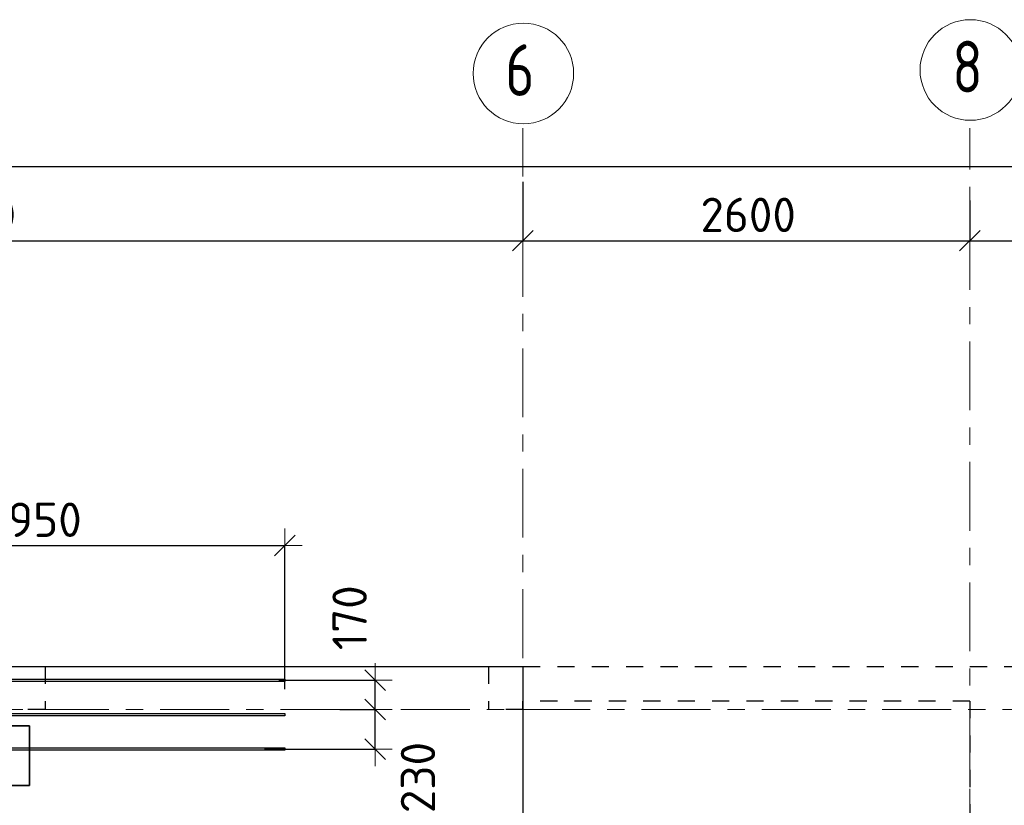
# Model space of a CAD drawing. Header units: metres. Extents: x -38 to 97, y -15 to 21.
# Tile 24 of 89: x 16.15 to 21.88, y 15.84 to 20.41. Entities that reach past the tile are written whole.
import ezdxf

# ---------------------------------------------------------------- set-up
doc = ezdxf.new("R2010")
doc.units = ezdxf.units.M
doc.header["$PDMODE"] = 65
for name, pattern in [('______11', [0.5, 0.4, -0.05, 0, -0.05]), ('______2', [0.0405, 0.03, -0.0105]), ('______5', [1.1, 0.8, -0.1, 0.1, -0.1])]:
    doc.linetypes.add(name, pattern=pattern)
for name, color, linetype, lineweight in [('XR$2$Осевая линия (1)', 7, '______5', 13), ('XR$2$Размерная линия (1)', 7, 'Continuous', 13), ('XR$4$Перекрытие (1)', 7, 'Continuous', 35), ('XR$4$Размерная линия (1)', 7, 'Continuous', 13)]:
    doc.layers.add(name, color=color, linetype=linetype, lineweight=lineweight)
doc.layers.add('XR$4$Арм.стержн.Доп. Арм верхн.зоны Х', color=7, linetype='Continuous', lineweight=35, true_color=0x8c8cff)
doc.layers.add('XR$5$Стена_ бетон несущ.', color=7, linetype='Continuous', lineweight=70, true_color=0xb4b496)
doc.styles.add('ISOCPEUR', font='txt')
doc.dimstyles.new('DIMSTYLE_3', dxfattribs={"dimtxt": 0.2, "dimasz": 0.2, "dimexe": 0, "dimexo": 0, "dimgap": 0.1, "dimtad": 2, "dimdec": 0, "dimlfac": 1000, "dimrnd": 5, "dimzin": 12, "dimdsep": 46, "dimtxsty": 'ISOCPEUR', "dimblk1": 'ALL_ML_STRICH', "dimblk2": 'ALL_ML_STRICH', "dimsah": 1, "dimcen": 0, "dimclrd": 7, "dimclre": 256, "dimclrt": 7, "dimadec": 0, "dimazin": 0, "dimtfac": 1, "dimtdec": 0, "dimtix": 1, "dimtmove": 2, "dimatfit": 3, "dimfxl": 0, "dimtzin": 0, "dimlwd": 0, "dimlwe": -3, "dimarcsym": 0})
doc.dimstyles.new('DIMSTYLE_33', dxfattribs={"dimtxt": 0.2, "dimasz": 0.2, "dimexe": 0, "dimexo": 0, "dimgap": 0.1, "dimtad": 2, "dimdec": 0, "dimlfac": 1000, "dimrnd": 5, "dimzin": 12, "dimdsep": 46, "dimtxsty": 'ISOCPEUR', "dimblk1": 'ALL_ML_STRICH', "dimblk2": 'ALL_ML_STRICH', "dimsah": 1, "dimcen": 0, "dimclrd": 7, "dimclre": 256, "dimclrt": 7, "dimadec": 0, "dimazin": 0, "dimtfac": 1, "dimtdec": 0, "dimtix": 1, "dimtmove": 2, "dimatfit": 3, "dimfxl": 0, "dimtvp": 1.2, "dimtzin": 0, "dimlwd": 0, "dimlwe": -3, "dimarcsym": 0})
doc.dimstyles.new('DIMSTYLE_34', dxfattribs={"dimtxt": 0.2, "dimasz": 0.2, "dimexe": 0, "dimexo": 0, "dimgap": 0.1, "dimtad": 0, "dimdec": 0, "dimlfac": 1000, "dimrnd": 5, "dimzin": 12, "dimdsep": 46, "dimtxsty": 'ISOCPEUR', "dimblk1": 'ALL_ML_STRICH', "dimblk2": 'ALL_ML_STRICH', "dimsah": 1, "dimcen": 0, "dimclrd": 7, "dimclre": 256, "dimclrt": 7, "dimadec": 0, "dimazin": 0, "dimtfac": 1, "dimtdec": 0, "dimtix": 1, "dimtmove": 2, "dimatfit": 3, "dimfxl": 0, "dimtvp": 1.2, "dimtzin": 0, "dimlwd": 0, "dimlwe": -3, "dimarcsym": 0})

# ---------------------------------------------------------------- blocks, each defined once
blk = doc.blocks.new('ALL_ML_STRICH')
at = {"color": 0, "linetype": 'ByBlock', "lineweight": -2}
for p, q in [((-0.3, -0.3), (0.3, 0.3)), ((0, -0.5), (0, 0.5)), ((-1, 0), (0.5, 0))]:
    blk.add_line(p, q, dxfattribs=at)
blk = doc.blocks.new('*D11')
at = {"layer": 'DEFPOINTS', "color": 7, "linetype": 'Continuous', "lineweight": 13, "transparency": 33554687}
for p in [(0.5, 19.5574), (0.5, 19.3768), (61.6, 17.1197)]:
    blk.add_point(p, dxfattribs=at)
at = {"layer": 'XR$2$Размерная линия (1)', "color": 9, "linetype": 'Continuous', "lineweight": -2, "true_color": 0xc7c7c7, "transparency": 33554687}
for p, q in [((0.5, 19.3568), (0.5, 19.5574)), ((61.6, 17.1397), (61.6, 19.5574))]:
    blk.add_line(p, q, dxfattribs=at)
at = {"layer": 'XR$2$Размерная линия (1)', "color": 7, "linetype": 'Continuous', "lineweight": -2, "transparency": 33554687}
blk.add_line((0.5, 19.5574), (61.6, 19.5574), dxfattribs=at)
at = {"layer": 'XR$2$Размерная линия (1)', "color": 7, "linetype": 'Continuous', "lineweight": 13, "transparency": 33554687, "xscale": 0.2, "yscale": 0.2, "zscale": 0.2, "rotation": 180}
blk.add_blockref('ALL_ML_STRICH', (0.5, 19.5574), dxfattribs=at)
at = {"layer": 'XR$2$Размерная линия (1)', "color": 7, "linetype": 'Continuous', "lineweight": 13, "transparency": 33554687, "xscale": 0.2, "yscale": 0.2, "zscale": 0.2}
blk.add_blockref('ALL_ML_STRICH', (61.6, 19.5574), dxfattribs=at)
at = {"layer": 'XR$2$Размерная линия (1)', "color": 7, "linetype": 'Continuous', "lineweight": 13, "transparency": 33554687, "insert": (31.1, 19.7074), "char_height": 0.2, "width": 1, "attachment_point": 5, "style": 'ISOCPEUR'}
blk.add_mtext('\\A1;{61100}', dxfattribs=at)
blk = doc.blocks.new('*D29')
at = {"layer": 'DEFPOINTS', "color": 7, "linetype": 'Continuous', "lineweight": 13, "transparency": 33554687}
for p in [(19.08, 19.4874), (12.6, 19.1261), (12.6, 19.0612)]:
    blk.add_point(p, dxfattribs=at)
at = {"layer": 'XR$2$Размерная линия (1)', "color": 9, "linetype": 'Continuous', "lineweight": -2, "true_color": 0xc7c7c7, "transparency": 33554687}
for p, q in [((19.08, 19.4674), (19.08, 19.1261)), ((12.6, 19.0812), (12.6, 19.1261))]:
    blk.add_line(p, q, dxfattribs=at)
at = {"layer": 'XR$2$Размерная линия (1)', "color": 7, "linetype": 'Continuous', "lineweight": -2, "transparency": 33554687}
blk.add_line((12.6, 19.1261), (19.08, 19.1261), dxfattribs=at)
at = {"layer": 'XR$2$Размерная линия (1)', "color": 7, "linetype": 'Continuous', "lineweight": 13, "transparency": 33554687, "xscale": 0.2, "yscale": 0.2, "zscale": 0.2, "rotation": 180}
blk.add_blockref('ALL_ML_STRICH', (12.6, 19.1261), dxfattribs=at)
at = {"layer": 'XR$2$Размерная линия (1)', "color": 7, "linetype": 'Continuous', "lineweight": 13, "transparency": 33554687, "xscale": 0.2, "yscale": 0.2, "zscale": 0.2}
blk.add_blockref('ALL_ML_STRICH', (19.08, 19.1261), dxfattribs=at)
at = {"layer": 'XR$2$Размерная линия (1)', "color": 7, "linetype": 'Continuous', "lineweight": 13, "transparency": 33554687, "insert": (15.84, 19.2761), "char_height": 0.2, "width": 0.8, "attachment_point": 5, "style": 'ISOCPEUR'}
blk.add_mtext('\\A1;{6480}', dxfattribs=at)
blk = doc.blocks.new('*D30')
at = {"layer": 'DEFPOINTS', "color": 7, "linetype": 'Continuous', "lineweight": 13, "transparency": 33554687}
for p in [(19.08, 19.4874), (21.68, 19.379), (19.08, 19.1261)]:
    blk.add_point(p, dxfattribs=at)
at = {"layer": 'XR$2$Размерная линия (1)', "color": 9, "linetype": 'Continuous', "lineweight": -2, "true_color": 0xc7c7c7, "transparency": 33554687}
for p, q in [((19.08, 19.4674), (19.08, 19.1261)), ((21.68, 19.359), (21.68, 19.1261))]:
    blk.add_line(p, q, dxfattribs=at)
at = {"layer": 'XR$2$Размерная линия (1)', "color": 7, "linetype": 'Continuous', "lineweight": -2, "transparency": 33554687}
blk.add_line((19.08, 19.1261), (21.68, 19.1261), dxfattribs=at)
at = {"layer": 'XR$2$Размерная линия (1)', "color": 7, "linetype": 'Continuous', "lineweight": 13, "transparency": 33554687, "xscale": 0.2, "yscale": 0.2, "zscale": 0.2, "rotation": 180}
blk.add_blockref('ALL_ML_STRICH', (19.08, 19.1261), dxfattribs=at)
at = {"layer": 'XR$2$Размерная линия (1)', "color": 7, "linetype": 'Continuous', "lineweight": 13, "transparency": 33554687, "xscale": 0.2, "yscale": 0.2, "zscale": 0.2}
blk.add_blockref('ALL_ML_STRICH', (21.68, 19.1261), dxfattribs=at)
at = {"layer": 'XR$2$Размерная линия (1)', "color": 7, "linetype": 'Continuous', "lineweight": 13, "transparency": 33554687, "insert": (20.39, 19.2761), "char_height": 0.2, "width": 0.8, "attachment_point": 5, "style": 'ISOCPEUR'}
blk.add_mtext('\\A1;{2600}', dxfattribs=at)
blk = doc.blocks.new('*D31')
at = {"layer": 'DEFPOINTS', "color": 7, "linetype": 'Continuous', "lineweight": 13, "transparency": 33554687}
for p in [(21.68, 19.379), (26.03, 19.379), (21.68, 19.1261)]:
    blk.add_point(p, dxfattribs=at)
at = {"layer": 'XR$2$Размерная линия (1)', "color": 9, "linetype": 'Continuous', "lineweight": -2, "true_color": 0xc7c7c7, "transparency": 33554687}
for p, q in [((21.68, 19.359), (21.68, 19.1261)), ((26.03, 19.359), (26.03, 19.1261))]:
    blk.add_line(p, q, dxfattribs=at)
at = {"layer": 'XR$2$Размерная линия (1)', "color": 7, "linetype": 'Continuous', "lineweight": -2, "transparency": 33554687}
blk.add_line((21.68, 19.1261), (26.03, 19.1261), dxfattribs=at)
at = {"layer": 'XR$2$Размерная линия (1)', "color": 7, "linetype": 'Continuous', "lineweight": 13, "transparency": 33554687, "xscale": 0.2, "yscale": 0.2, "zscale": 0.2, "rotation": 180}
blk.add_blockref('ALL_ML_STRICH', (21.68, 19.1261), dxfattribs=at)
at = {"layer": 'XR$2$Размерная линия (1)', "color": 7, "linetype": 'Continuous', "lineweight": 13, "transparency": 33554687, "xscale": 0.2, "yscale": 0.2, "zscale": 0.2}
blk.add_blockref('ALL_ML_STRICH', (26.03, 19.1261), dxfattribs=at)
at = {"layer": 'XR$2$Размерная линия (1)', "color": 7, "linetype": 'Continuous', "lineweight": 13, "transparency": 33554687, "insert": (23.855, 19.2761), "char_height": 0.2, "width": 0.8, "attachment_point": 5, "style": 'ISOCPEUR'}
blk.add_mtext('\\A1;{4350}', dxfattribs=at)
blk = doc.blocks.new('*D265')
at = {"layer": 'DEFPOINTS', "color": 7, "linetype": 'Continuous', "lineweight": 13, "transparency": 33554687}
for p in [(14.7452, 17.3539), (17.6952, 16.4993), (14.7452, 16.4831)]:
    blk.add_point(p, dxfattribs=at)
at = {"layer": 'XR$4$Размерная линия (1)', "color": 9, "linetype": 'Continuous', "lineweight": -2, "true_color": 0xc7c7c7, "transparency": 33554687}
for p, q in [((14.7452, 16.5031), (14.7452, 17.3539)), ((17.6952, 16.5193), (17.6952, 17.3539))]:
    blk.add_line(p, q, dxfattribs=at)
at = {"layer": 'XR$4$Размерная линия (1)', "color": 7, "linetype": 'Continuous', "lineweight": -2, "transparency": 33554687}
blk.add_line((14.7452, 17.3539), (17.6952, 17.3539), dxfattribs=at)
at = {"layer": 'XR$4$Размерная линия (1)', "color": 7, "linetype": 'Continuous', "lineweight": 13, "transparency": 33554687, "xscale": 0.2, "yscale": 0.2, "zscale": 0.2, "rotation": 180}
blk.add_blockref('ALL_ML_STRICH', (14.7452, 17.3539), dxfattribs=at)
at = {"layer": 'XR$4$Размерная линия (1)', "color": 7, "linetype": 'Continuous', "lineweight": 13, "transparency": 33554687, "xscale": 0.2, "yscale": 0.2, "zscale": 0.2}
blk.add_blockref('ALL_ML_STRICH', (17.6952, 17.3539), dxfattribs=at)
at = {"layer": 'XR$4$Размерная линия (1)', "color": 7, "linetype": 'Continuous', "lineweight": 13, "transparency": 33554687, "insert": (16.2302, 17.5039), "char_height": 0.2, "width": 0.8, "attachment_point": 5, "style": 'ISOCPEUR'}
blk.add_mtext('\\A1;{2950}', dxfattribs=at)
blk = doc.blocks.new('*D584')
at = {"layer": 'DEFPOINTS', "color": 7, "linetype": 'Continuous', "lineweight": 13, "transparency": 33554687}
for p in [(18.034, 16.4), (17.5565, 16.1709), (18.2194, 16.1709)]:
    blk.add_point(p, dxfattribs=at)
at = {"layer": 'XR$4$Размерная линия (1)', "color": 9, "linetype": 'Continuous', "lineweight": -2, "true_color": 0xc7c7c7, "transparency": 33554687}
for p, q in [((18.014, 16.4), (18.2194, 16.4)), ((17.5765, 16.1709), (18.2194, 16.1709))]:
    blk.add_line(p, q, dxfattribs=at)
at = {"layer": 'XR$4$Размерная линия (1)', "color": 7, "linetype": 'Continuous', "lineweight": -2, "transparency": 33554687}
blk.add_line((18.2194, 16.1709), (18.2194, 16.4), dxfattribs=at)
at = {"layer": 'XR$4$Размерная линия (1)', "color": 7, "linetype": 'Continuous', "lineweight": 13, "transparency": 33554687, "xscale": 0.2, "yscale": 0.2, "zscale": 0.2}
for p, rotation in [((18.2194, 16.4), 90), ((18.2194, 16.1709), 270)]:
    blk.add_blockref('ALL_ML_STRICH', p, dxfattribs=dict(at, rotation=rotation))
at = {"layer": 'XR$4$Размерная линия (1)', "color": 7, "linetype": 'Continuous', "lineweight": 13, "transparency": 33554687, "insert": (18.4691, 16.0053), "char_height": 0.2, "width": 0.6, "attachment_point": 5, "rotation": 90, "style": 'ISOCPEUR'}
blk.add_mtext('\\A1;{230}', dxfattribs=at)
blk = doc.blocks.new('*D585')
at = {"layer": 'DEFPOINTS', "color": 7, "linetype": 'Continuous', "lineweight": 13, "transparency": 33554687}
for p in [(17.6396, 16.5709), (18.034, 16.4), (18.2194, 16.4)]:
    blk.add_point(p, dxfattribs=at)
at = {"layer": 'XR$4$Размерная линия (1)', "color": 9, "linetype": 'Continuous', "lineweight": -2, "true_color": 0xc7c7c7, "transparency": 33554687}
for p, q in [((17.6596, 16.5709), (18.2194, 16.5709)), ((18.014, 16.4), (18.2194, 16.4))]:
    blk.add_line(p, q, dxfattribs=at)
at = {"layer": 'XR$4$Размерная линия (1)', "color": 7, "linetype": 'Continuous', "lineweight": -2, "transparency": 33554687}
blk.add_line((18.2194, 16.4), (18.2194, 16.5709), dxfattribs=at)
at = {"layer": 'XR$4$Размерная линия (1)', "color": 7, "linetype": 'Continuous', "lineweight": 13, "transparency": 33554687, "xscale": 0.2, "yscale": 0.2, "zscale": 0.2}
for p, rotation in [((18.2194, 16.5709), 90), ((18.2194, 16.4), 270)]:
    blk.add_blockref('ALL_ML_STRICH', p, dxfattribs=dict(at, rotation=rotation))
at = {"layer": 'XR$4$Размерная линия (1)', "color": 7, "linetype": 'Continuous', "lineweight": 13, "transparency": 33554687, "insert": (18.0717, 16.9343), "char_height": 0.2, "width": 0.6, "attachment_point": 5, "rotation": 90, "style": 'ISOCPEUR'}
blk.add_mtext('\\A1;{170}', dxfattribs=at)

msp = doc.modelspace()

# ---------------------------------------------------------------- linework, layer by layer
at = {"layer": 'XR$2$Осевая линия (1)', "color": 253, "linetype": '______11', "lineweight": 13, "true_color": 0xa0a0a0, "transparency": 33554687}
for p, q in [((19.08, 7.6), (19.08, 19.78)), ((21.68, 8.34), (21.68, 19.78)), ((-2.63, 16.4), (62.6, 16.4))]:
    msp.add_line(p, q, dxfattribs=at)
at = {"layer": 'XR$2$Осевая линия (1)', "color": 7, "linetype": 'Continuous', "lineweight": 13, "transparency": 33554687}
for centre in [(19.0824, 20.0981), (21.6824, 20.1181)]:
    msp.add_circle(centre, 0.2924, dxfattribs=at)
at = {"layer": 'XR$4$Арм.стержн.Доп. Арм верхн.зоны Х', "color": 7, "linetype": 'Continuous', "lineweight": 25, "transparency": 33554687}
for points in [[(17.6952, 16.5639), (14.7452, 16.5639), (14.7452, 16.5779), (17.6952, 16.5779), (17.6952, 16.5639)], [(17.6952, 16.3639), (14.7452, 16.3639), (14.7452, 16.3779), (17.6952, 16.3779), (17.6952, 16.3639)], [(17.6952, 16.1639), (14.7452, 16.1639), (14.7452, 16.1779), (17.6952, 16.1779), (17.6952, 16.1639)]]:
    msp.add_lwpolyline(points, dxfattribs=at)
at = {"layer": 'XR$4$Арм.стержн.Доп. Арм верхн.зоны Х', "color": 7, "linetype": 'Continuous', "lineweight": 35, "transparency": 33554687}
msp.add_lwpolyline([(16.2092, 15.9588), (16.2092, 16.3055), (15.8759, 16.3055), (15.8759, 15.9588), (16.2092, 15.9588)], dxfattribs=at)
at = {"layer": 'XR$4$Перекрытие (1)', "color": 7, "linetype": 'Continuous', "lineweight": 25, "transparency": 33554687}
for p, q in [((0.25, 16.6502), (19.08, 16.6502)), ((19.08, 16.6502), (19.08, 12.3503))]:
    msp.add_line(p, q, dxfattribs=at)
at = {"layer": 'XR$5$Стена_ бетон несущ.', "color": 253, "linetype": '______2', "lineweight": -3, "true_color": 0xa0a0a0, "transparency": 33554687}
for p, q in [((18.88, 16.65), (24.185, 16.65)), ((18.88, 16.65), (18.88, 16.4)), ((19.08, 16.4), (19.08, 16.45)), ((21.68, 16.45), (19.08, 16.45)), ((21.68, 16.45), (21.68, 10.8)), ((19.08, 16.4), (18.88, 16.4))]:
    msp.add_line(p, q, dxfattribs=at)
msp.add_lwpolyline([(15.3, 16.65), (16.3, 16.65), (16.3, 16.4), (15.3, 16.4), (15.3, 16.65)], close=True, dxfattribs=at)

# ---------------------------------------------------------------- texts
at = {"layer": 'XR$2$Осевая линия (1)', "color": 7, "linetype": 'Continuous', "lineweight": 13, "transparency": 33554687, "char_height": 0.3, "width": 0.326407, "attachment_point": 7, "style": 'ISOCPEUR'}
for s, insert in [('\\W0.78;8', (21.5774, 19.9876)), ('\\W0.78;6', (18.9774, 19.9676))]:
    msp.add_mtext(s, dxfattribs=dict(at, insert=insert))

# ---------------------------------------------------------------- dimensions: what is measured, and where the dimension line sits
at = {"layer": 'XR$2$Размерная линия (1)', "color": 7, "linetype": 'Continuous', "lineweight": 13, "transparency": 33554687}
for base, p1, p2, picture, middle in [((61.6, 19.5574), (0.5, 19.3568), (61.6, 17.1397), '*D11', (31.1, 19.7074)), ((19.08, 19.1261), (12.6, 19.0812), (19.08, 19.4674), '*D29', (15.84, 19.2761)), ((21.68, 19.1261), (19.08, 19.4674), (21.68, 19.359), '*D30', (20.39, 19.2761)), ((26.03, 19.1261), (21.68, 19.359), (26.03, 19.359), '*D31', (23.855, 19.2761))]:
    dim = msp.add_linear_dim(base=base, p1=p1, p2=p2, dimstyle='DIMSTYLE_3', override={"dimpost": '<>', "dimclrd": 7, "dimclre": 9, "dimclrt": 7, "dimlwd": 0, "dimlwe": 65533}, dxfattribs=at)
    dim.commit()
    dim.dimension.update_dxf_attribs({"geometry": picture, "text_midpoint": middle, "dimtype": 160})
at = {"layer": 'XR$4$Размерная линия (1)', "color": 7, "linetype": 'Continuous', "lineweight": 13, "transparency": 33554687}
dim = msp.add_linear_dim(base=(17.6952, 17.3539), p1=(14.7452, 16.5031), p2=(17.6952, 16.5193), dimstyle='DIMSTYLE_3', override={"dimpost": '<>', "dimclrd": 7, "dimclre": 9, "dimclrt": 7, "dimlwd": 0, "dimlwe": 65533}, dxfattribs=at)
dim.commit()
dim.dimension.update_dxf_attribs({"geometry": '*D265', "text_midpoint": (16.2302, 17.5039), "dimtype": 160})
for base, p1, p2, dimstyle, picture, middle in [((18.2194, 16.5709), (18.014, 16.4), (17.6596, 16.5709), 'DIMSTYLE_33', '*D585', (18.0717, 16.9343)), ((18.2194, 16.4), (17.5765, 16.1709), (18.014, 16.4), 'DIMSTYLE_34', '*D584', (18.4691, 16.0053))]:
    dim = msp.add_linear_dim(base=base, p1=p1, p2=p2, angle=90, dimstyle=dimstyle, override={"dimpost": '<>', "dimclrd": 7, "dimclre": 9, "dimclrt": 7, "dimlwd": 0, "dimlwe": 65533}, dxfattribs=at)
    dim.commit()
    dim.dimension.update_dxf_attribs({"geometry": picture, "text_midpoint": middle, "dimtype": 160})

doc.saveas('drawing.dxf')
